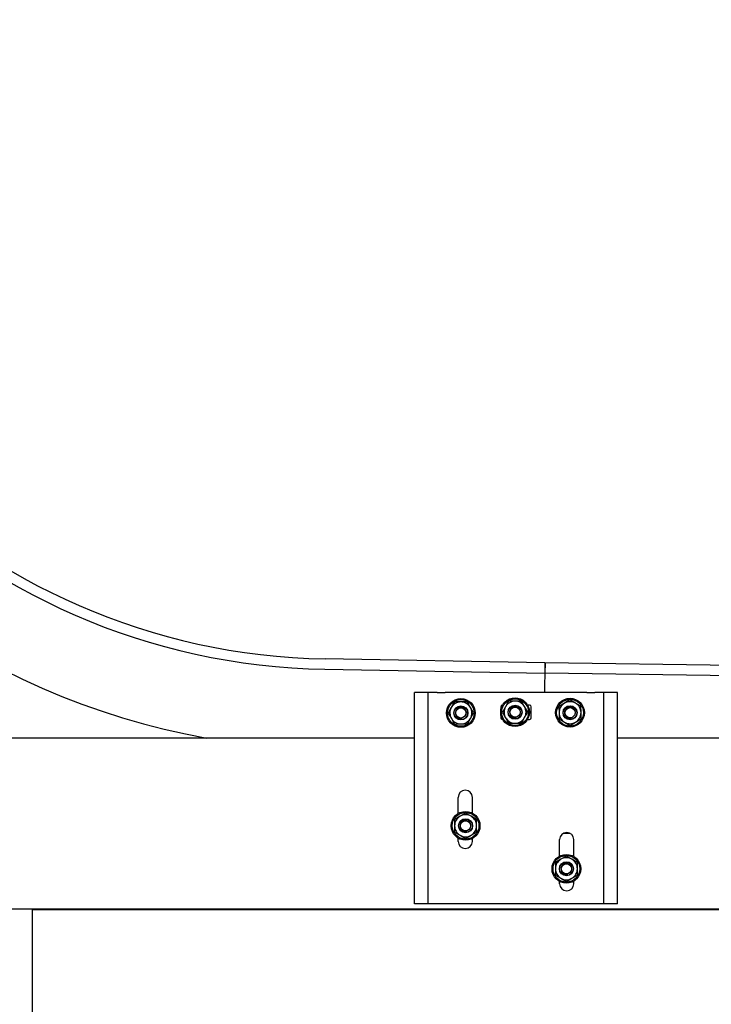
# Model space of a CAD drawing. Header units: centimetres. Extents: x 0 to 55409, y -2708 to 14680.
# Tile 82 of 215: x 36151 to 36192, y 6095 to 6153. Entities that reach past the tile are written whole.
import ezdxf

# ---------------------------------------------------------------- set-up
doc = ezdxf.new("R2010")
doc.units = ezdxf.units.CM
doc.header["$LTSCALE"] = 0.01
doc.layers.add('A_Ściany istniejące', color=9, linetype='Continuous')
doc.styles.add('SEACAD_Solid_Edge_ISO', font='seiso.ttf')
doc.dimstyles.new('ISO_(mm)', dxfattribs={"dimtxt": 140, "dimasz": 140, "dimexe": 70, "dimexo": 0, "dimgap": 35, "dimtad": 1, "dimtxsty": 'SEACAD_Solid_Edge_ISO', "dimblk1": '_SE_FILLED', "dimblk2": '_SE_FILLED', "dimsah": 1, "dimcen": 70, "dimadec": 0, "dimazin": 0, "dimtfac": 0.5, "dimtmove": 0, "dimatfit": 3, "dimfxl": 1, "dimarcsym": 0})

# ---------------------------------------------------------------- blocks, each defined once
blk = doc.blocks.new('_SE_FILLED')
at = {"color": 0}
blk.add_line((0, 0), (-1, 0), dxfattribs=at)
blk.add_solid([(0, 0), (-1, -0.1665), (-1, 0.1665), (0, 0)], dxfattribs=at)
blk = doc.blocks.new('*D180')
at = {"color": 0, "linetype": 'Continuous', "lineweight": -2}
for p, q in [((0.3, 3740), (-545.13, 3740)), ((-475.13, 3390), (-475.13, 3600)), ((0.3, 3250), (-545.13, 3250))]:
    blk.add_line(p, q, dxfattribs=at)
at = {"color": 0, "lineweight": -2, "xscale": 140, "yscale": 140, "zscale": 140}
for p, rotation in [((-475.13, 3740), 90), ((-475.13, 3250), 270)]:
    blk.add_blockref('_SE_FILLED', p, dxfattribs=dict(at, rotation=rotation))
at = {"color": 0, "lineweight": -3, "insert": (-580.13, 3495), "char_height": 140, "attachment_point": 5, "rotation": 90, "style": 'SEACAD_Solid_Edge_ISO'}
blk.add_mtext('\\A1;490', dxfattribs=at)
blk = doc.blocks.new('A$7E8719B1A182C3')
at = {"color": 7, "linetype": 'Continuous', "lineweight": -3}
for p, q in [((0.3, 3250), (0.3, 3740)), ((101.3, 3024), (101.3, 3323.653)), ((0.3, 3250), (-199.7, 3250)), ((0, 3250), (0, 0)), ((0.3, 0), (0.3, 3250)), ((141.921, 3076.932), (139.652, 2946.952)), ((145.794, 2946.859), (148.062, 3076.825)), ((3.3, 3021), (3.3, 3024)), ((3.3, 3024), (128.3, 3024)), ((3.3, 3019), (3.3, 3021)), ((3.3, 3016), (3.3, 3019)), ((128.3, 3021), (128.3, 3024)), ((128.3, 3019), (128.3, 3021)), ((128.3, 3016), (128.3, 3019)), ((3.3, 3015), (3.3, 3016)), ((3.3, 3016), (128.3, 3016)), ((3.3, 2913), (3.3, 3015)), ((128.3, 3015), (128.3, 3016)), ((128.3, 3010.52), (128.3, 3015)), ((128.3, 3010.52), (128.3, 3007.48)), ((128.3, 3007.48), (128.3, 3005.96)), ((112.858, 3002.17), (109.624, 3000.266)), ((116.091, 3004.075), (112.858, 3002.17)), ((119.358, 3002.227), (116.091, 3004.075)), ((122.624, 3000.379), (119.358, 3002.227)), ((128.3, 2922.04), (128.3, 3005.96)), ((40.3, 2998.2), (42.227, 2998.2)), ((43.871, 2997.05), (41.994, 2993.8)), ((45.747, 3000.3), (43.871, 2997.05)), ((49.5, 3000.3), (45.747, 3000.3)), ((53.253, 3000.3), (49.5, 3000.3)), ((55.129, 2997.05), (53.253, 3000.3)), ((57.006, 2993.8), (55.129, 2997.05)), ((56.773, 2998.2), (66.3, 2998.2)), ((109.624, 3000.266), (109.657, 2996.513)), ((109.657, 2996.513), (109.69, 2992.76)), ((122.657, 2996.626), (122.624, 3000.379)), ((122.689, 2992.874), (122.657, 2996.626)), ((40.3, 2989.8), (42, 2989.8)), ((41.994, 2993.8), (43.871, 2990.55)), ((43.871, 2990.55), (45.747, 2987.3)), ((53.253, 2987.3), (55.129, 2990.55)), ((55.129, 2990.55), (57.006, 2993.8)), ((57, 2989.8), (66.3, 2989.8)), ((109.69, 2992.76), (112.956, 2990.912)), ((112.956, 2990.912), (116.222, 2989.064)), ((116.222, 2989.064), (119.456, 2990.969)), ((119.456, 2990.969), (122.689, 2992.874)), ((45.747, 2987.3), (49.5, 2987.3)), ((49.5, 2987.3), (53.253, 2987.3)), ((115.614, 2973), (113.3, 2973)), ((119.8, 2973), (117.582, 2973)), ((113.299, 2970.158), (110.066, 2968.253)), ((110.066, 2968.253), (110.099, 2964.5)), ((112.3, 2972), (112.3, 2971.89)), ((116.533, 2972.062), (113.299, 2970.158)), ((119.799, 2970.214), (116.533, 2972.062)), ((123.065, 2968.367), (119.799, 2970.214)), ((120.8, 2971.946), (120.8, 2972)), ((123.098, 2964.614), (123.065, 2968.367)), ((110.099, 2964.5), (110.131, 2960.748)), ((110.131, 2960.748), (113.398, 2958.9)), ((119.897, 2958.957), (123.131, 2960.861)), ((123.131, 2960.861), (123.098, 2964.614)), ((112.3, 2957.224), (112.3, 2956)), ((113.3, 2955), (119.8, 2955)), ((113.398, 2958.9), (116.664, 2957.052)), ((116.664, 2957.052), (119.897, 2958.957)), ((120.8, 2956), (120.8, 2957.168)), ((101.794, 4.2), (145.794, 2946.859)), ((122.856, 1823.6), (139.653, 2946.963)), ((132.136, 2947.083), (128.3, 2947.15)), ((132.136, 2947.075), (128.3, 2947.133)), ((139.652, 2946.952), (132.136, 2947.083)), ((139.653, 2946.963), (132.136, 2947.075)), ((145.794, 2946.845), (139.652, 2946.952)), ((145.794, 2946.871), (139.653, 2946.963)), ((15.3, 2938.2), (16.6, 2938.2)), ((18.471, 2937.45), (16.594, 2934.2)), ((20.347, 2940.7), (18.471, 2937.45)), ((24.1, 2940.7), (20.347, 2940.7)), ((27.853, 2940.7), (24.1, 2940.7)), ((29.729, 2937.45), (27.853, 2940.7)), ((31.606, 2934.2), (29.729, 2937.45)), ((31.6, 2938.2), (41.3, 2938.2)), ((112.492, 2938.527), (110.644, 2935.261)), ((116.245, 2938.559), (112.492, 2938.527)), ((119.998, 2938.59), (116.245, 2938.559)), ((121.901, 2935.356), (119.998, 2938.59)), ((16.594, 2934.2), (18.471, 2930.95)), ((29.729, 2930.95), (31.606, 2934.2)), ((45.1, 2935.789), (45.1, 2932.211)), ((110.644, 2935.261), (108.795, 2931.995)), ((108.795, 2931.995), (110.699, 2928.761)), ((123.805, 2932.122), (121.901, 2935.356)), ((121.956, 2928.857), (123.805, 2932.122)), ((15.3, 2929.8), (16.827, 2929.8)), ((18.471, 2930.95), (20.347, 2927.7)), ((20.347, 2927.7), (24.1, 2927.7)), ((24.1, 2927.7), (27.853, 2927.7)), ((27.853, 2927.7), (29.729, 2930.95)), ((31.373, 2929.8), (41.3, 2929.8)), ((110.699, 2928.761), (112.602, 2925.527)), ((120.108, 2925.591), (121.956, 2928.857)), ((112.602, 2925.527), (116.355, 2925.559)), ((116.355, 2925.559), (120.108, 2925.591)), ((128.3, 2922.04), (128.3, 2920.52)), ((128.3, 2920.52), (128.3, 2917.48)), ((128.3, 2913), (128.3, 2917.48)), ((3.3, 2912), (3.3, 2913)), ((3.3, 2909), (3.3, 2912)), ((3.3, 2912), (128.3, 2912)), ((3.3, 2907), (3.3, 2909)), ((128.3, 2912), (128.3, 2913)), ((128.3, 2909), (128.3, 2912)), ((128.3, 2907), (128.3, 2909)), ((3.3, 2904), (3.3, 2907)), ((3.3, 2904), (128.3, 2904)), ((101.3, 2399.1), (101.3, 2904)), ((128.3, 2904), (128.3, 2907))]:
    blk.add_line(p, q, dxfattribs=at)
for centre, radius in [((49.5, 2993.8), 8.5), ((49.5, 2993.8), 7.9), ((116.157, 2996.57), 8.5), ((116.157, 2996.57), 7.9), ((49.5, 2993.8), 4.15), ((49.5, 2993.8), 4), ((49.5, 2993.8), 3), ((116.157, 2996.57), 4.15), ((116.157, 2996.57), 4), ((116.157, 2996.57), 3), ((116.598, 2964.557), 8.5), ((116.598, 2964.557), 7.9), ((116.598, 2964.557), 4.15), ((116.598, 2964.557), 4), ((116.598, 2964.557), 3), ((24.1, 2934.2), 8.5), ((24.1, 2934.2), 7.9), ((24.1, 2934.2), 4.15), ((24.1, 2934.2), 4), ((116.3, 2932.059), 8.5), ((116.3, 2932.059), 7.9), ((24.1, 2934.2), 3), ((116.3, 2932.059), 4.15), ((116.3, 2932.059), 4), ((116.3, 2932.059), 3)]:
    blk.add_circle(centre, radius, dxfattribs=at)
for centre, radius, start, end in [((529.004, 3070.176), 434.5, 116.38449, 169.853294), ((529.004, 3070.176), 387.142, 90.5, 179), ((529.004, 3070.176), 381, 90.5, 179), ((116.157, 2996.57), 6.5, 120.5, 180.5), ((116.157, 2996.57), 6.5, 60.5, 120.5), ((116.157, 2996.57), 6.5, 0.5, 60.5), ((40.3, 2994), 4.2, 90, 270), ((49.5, 2993.8), 6.5, 150, 210), ((49.5, 2993.8), 6.5, 90, 150), ((49.5, 2993.8), 3.235, 255, 195), ((49.5, 2993.8), 6.5, 30, 90), ((49.5, 2993.8), 6.5, 330, 30), ((66.3, 2994), 4.2, 270, 90), ((116.157, 2996.57), 6.5, 180.5, 240.5), ((116.157, 2996.57), 3.235, 255, 195), ((116.157, 2996.57), 6.5, 300.5, 0.5), ((49.5, 2993.8), 6.5, 210, 270), ((49.5, 2993.8), 6.5, 270, 330), ((116.157, 2996.57), 6.5, 240.5, 300.5), ((113.3, 2972), 1, 90, 180), ((119.8, 2972), 1, 0, 90), ((116.598, 2964.557), 6.5, 120.5, 180.5), ((116.598, 2964.557), 6.5, 60.5, 120.5), ((116.598, 2964.557), 3.235, 255, 195), ((116.598, 2964.557), 6.5, 0.5, 60.5), ((116.598, 2964.557), 6.5, 180.5, 240.5), ((116.598, 2964.557), 6.5, 300.5, 0.5), ((113.3, 2956), 1, 180, 270), ((116.598, 2964.557), 6.5, 240.5, 300.5), ((119.8, 2956), 1, 270, 0), ((15.3, 2934), 4.2, 90, 270), ((24.1, 2934.2), 6.5, 150, 210), ((24.1, 2934.2), 6.5, 90, 150), ((24.1, 2934.2), 3.235, 255, 195), ((24.1, 2934.2), 6.5, 30, 90), ((24.1, 2934.2), 6.5, 330, 30), ((41.3, 2934), 4.2, 270, 90), ((116.3, 2932.059), 6.5, 90.485189, 150.485189), ((116.3, 2932.059), 6.5, 30.485189, 90.485189), ((116.3, 2932.059), 6.5, 150.485189, 210.485189), ((116.3, 2932.059), 3.235, 255, 195), ((116.3, 2932.059), 6.5, 330.485189, 30.485189), ((24.1, 2934.2), 6.5, 210, 270), ((24.1, 2934.2), 6.5, 270, 330), ((116.3, 2932.059), 6.5, 210.485189, 270.485189), ((116.3, 2932.059), 6.5, 270.485189, 330.485189)]:
    blk.add_arc(centre, radius, start, end, dxfattribs=at)
dim = blk.add_linear_dim(base=(-475.126, 3740), p1=(0.3, 3250), p2=(0.3, 3740), angle=90, text='\\A1;<>', dimstyle='ISO_(mm)', dxfattribs=at)
dim.commit()
dim.dimension.update_dxf_attribs({"geometry": '*D180', "text_midpoint": (-475.126, 3495), "dimtype": 161})

msp = doc.modelspace()

# ---------------------------------------------------------------- block references
at = {"layer": 'A_Ściany istniejące', "xscale": 0.1, "yscale": 0.1, "zscale": 0.1, "rotation": 90}
msp.add_blockref('A$7E8719B1A182C3', (36476.674, 6100.762), dxfattribs=at)

doc.saveas('drawing.dxf')
